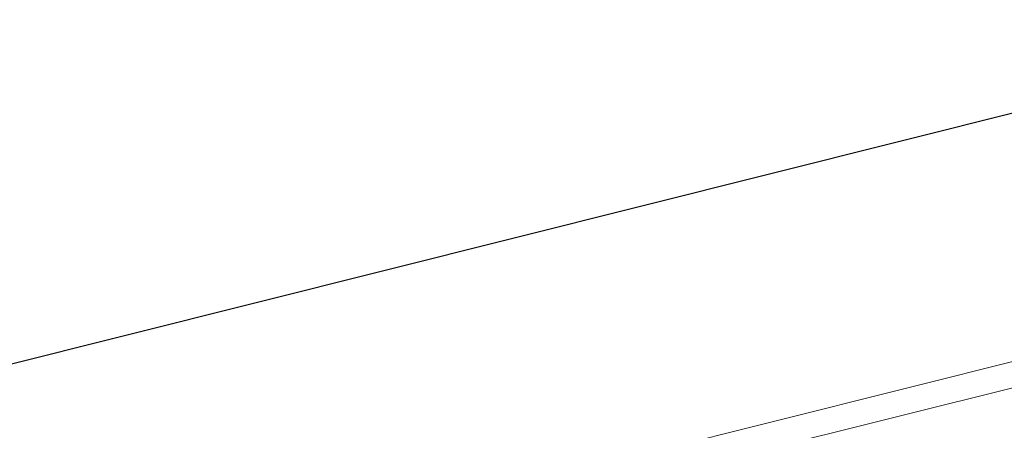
# Model space of a CAD drawing. Header units: millimetres. Extents: x 7522813 to 7573737, y -9734 to 10800.
# Tile 16 of 71: x 7528841 to 7531713, y 1990 to 3187. Entities that reach past the tile are written whole.
import ezdxf

# ---------------------------------------------------------------- set-up
doc = ezdxf.new("R2010")
doc.units = ezdxf.units.MM
doc.header["$MEASUREMENT"] = 0
doc.layers.add('Nowe_260-A Balustrady', color=7, linetype='Continuous')
doc.layers.add('Nowe_280-A Dachy Powłoki', color=7, linetype='Continuous')
doc.layers.add('Nowe_260-A Balustrady_Nr_pióra__11', color=7, linetype='Continuous', lineweight=13)
doc.layers.add('Nowe_280-A Dachy Powłoki_Nr_pióra__61', color=7, linetype='Continuous', lineweight=13, true_color=0x6a6a6a)

# ---------------------------------------------------------------- blocks, each defined once
blk = doc.blocks.new('ElemPrzekroju_10', base_point=(6982742.1, 0))
at = {"layer": 'Nowe_260-A Balustrady_Nr_pióra__11', "color": 7, "linetype": 'Continuous', "lineweight": 13}
blk.add_line((7524874.6, 472.5), (7545705.1, 5688.5), dxfattribs=at)
blk = doc.blocks.new('ElemPrzekroju_19', base_point=(6982742.1, 0))
at = {"layer": 'Nowe_260-A Balustrady_Nr_pióra__11', "color": 7, "linetype": 'Continuous', "lineweight": 13}
for p, q in [((7525053.4, 1241.4), (7545552.1, 6373.3)), ((7525053.6, 1240.7), (7545555.4, 6373.3))]:
    blk.add_line(p, q, dxfattribs=at)
blk = doc.blocks.new('ElemPrzekroju_26', base_point=(6982742.1, 0))
at = {"layer": 'Nowe_260-A Balustrady_Nr_pióra__11', "color": 7, "linetype": 'Continuous', "lineweight": 13}
blk.add_line((7532533.9, 3114.2), (7525053.1, 1242.4), dxfattribs=at)
blk = doc.blocks.new('ElemPrzekroju_77', base_point=(6982742.1, 0))
at = {"layer": 'Nowe_280-A Dachy Powłoki_Nr_pióra__61', "color": 251, "linetype": 'Continuous', "lineweight": 13, "true_color": 0x6a6a6a}
blk.add_line((7525090.8, 452.4), (7545724.4, 5610.8), dxfattribs=at)

msp = doc.modelspace()

# ---------------------------------------------------------------- block references
at = {"layer": 'Nowe_260-A Balustrady', "lineweight": 0}
for name in ['ElemPrzekroju_19', 'ElemPrzekroju_26', 'ElemPrzekroju_10']:
    msp.add_blockref(name, (6982742.1, 0), dxfattribs=at)
at = {"layer": 'Nowe_280-A Dachy Powłoki', "lineweight": 0}
msp.add_blockref('ElemPrzekroju_77', (6982742.1, 0), dxfattribs=at)

doc.saveas('drawing.dxf')
